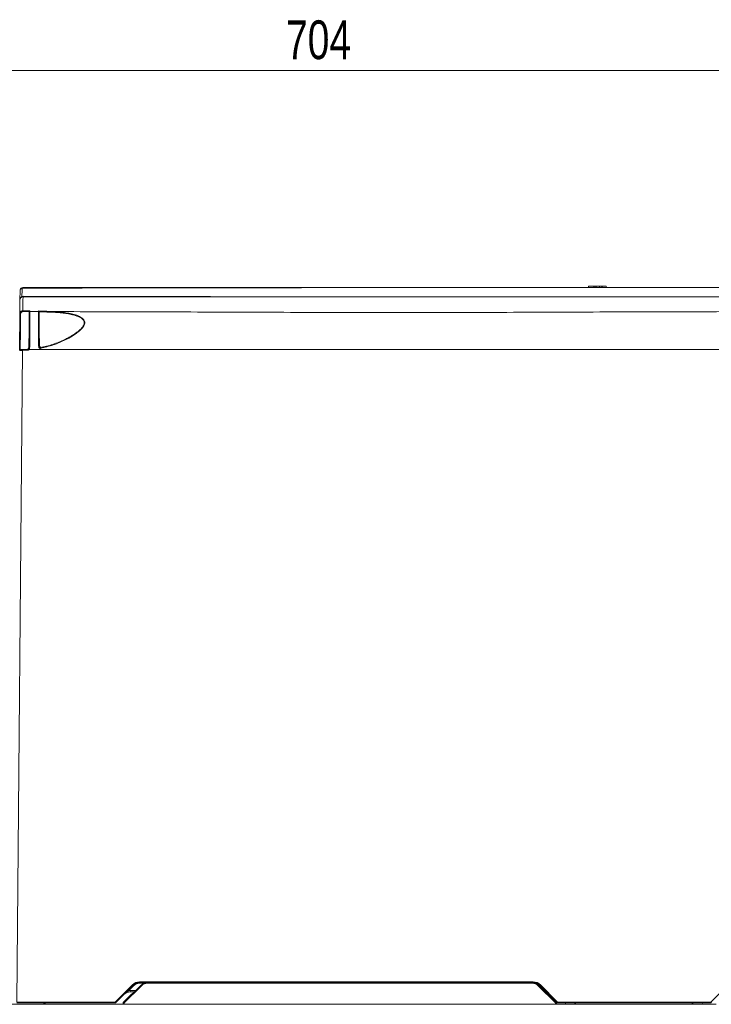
# Model space of a CAD drawing. Header units: millimetres. Extents: x 0 to 2100, y 0 to 1485.
# Tile 57 of 66: x 1292 to 1515, y 284 to 601. Entities that reach past the tile are written whole.
import ezdxf

# ---------------------------------------------------------------- set-up
doc = ezdxf.new("R2010")
doc.units = ezdxf.units.MM
doc.header["$LTSCALE"] = 5
doc.styles.add('SLDTEXTSTYLE1', font='TXT', dxfattribs={"width": 0.75})
doc.dimstyles.new('SLDDIMSTYLE0', dxfattribs={"dimtxt": 12.5, "dimasz": 15, "dimexe": 0, "dimexo": 0.0625, "dimgap": 3.125, "dimtad": 1, "dimdec": 0, "dimrnd": 1e-09, "dimzin": 12, "dimdsep": 46, "dimtxsty": 'SLDTEXTSTYLE1', "dimblk1": 'CLOSED', "dimblk2": 'CLOSED', "dimsah": 1, "dimcen": 0.09, "dimadec": 0, "dimazin": 3, "dimtfac": 1, "dimtofl": 0, "dimtmove": 0, "dimatfit": 3, "dimldrblk": 'CLOSED', "dimfxl": 1, "dimfrac": 2, "dimtolj": 1, "dimtzin": 12, "dimarcsym": 0})

# ---------------------------------------------------------------- blocks, each defined once
blk = doc.blocks.new('_CLOSED')
at = {"color": 0, "linetype": 'ByBlock', "lineweight": -2}
for p, q in [((-1, 0.166667), (0, 0)), ((-1, 0.166667), (-1, -0.166667)), ((0, 0), (-1, -0.166667)), ((0, 0), (-1, 0))]:
    blk.add_line(p, q, dxfattribs=at)
blk = doc.blocks.new('_D_1')
at = {"color": 7, "linetype": 'Continuous', "lineweight": 0}
for p, q in [((1039.24, 346.43), (1039.24, 589.59)), ((1743.54, 289.48), (1743.54, 589.59)), ((1743.54, 584.59), (1039.24, 584.59))]:
    blk.add_line(p, q, dxfattribs=at)
at = {"color": 7, "linetype": 'Continuous', "lineweight": 0, "xscale": 15, "yscale": 15, "rotation": 180}
blk.add_blockref('_CLOSED', (1039.24, 584.59), dxfattribs=at)
at = {"color": 7, "linetype": 'Continuous', "lineweight": 0, "xscale": 15, "yscale": 15}
blk.add_blockref('_CLOSED', (1743.54, 584.59), dxfattribs=at)
at = {"color": 7, "linetype": 'Continuous', "lineweight": 0, "insert": (1377.54, 600.7), "char_height": 12.5, "attachment_point": 1, "style": 'SLDTEXTSTYLE1'}
blk.add_mtext('704', dxfattribs=at)

msp = doc.modelspace()

# ---------------------------------------------------------------- linework, layer by layer
at = {"color": 7, "linetype": 'Continuous', "lineweight": 15}
for p, q in [((1292.43, 514.58), (1292.76, 514.63)), ((1292.68, 514.42), (1292.43, 514.38)), ((1475.01, 515.03), (1474.98, 514.63)), ((1475.01, 515.03), (1476.61, 515.03)), ((1476.61, 515.03), (1476.58, 514.63)), ((1477.02, 515.03), (1476.61, 515.03)), ((1477.02, 515.03), (1477.05, 514.63)), ((1477.55, 515.03), (1477.53, 514.63)), ((1479.37, 515.03), (1479.4, 514.63)), ((1479.43, 515.03), (1480.74, 515.03)), ((1480.74, 515.03), (1480.78, 514.63)), ((1292.37, 511.76), (1292.82, 511.85)), ((1292.73, 511.63), (1292.37, 511.57)), ((1294.72, 506.86), (1294.73, 506.89)), ((1294.72, 506.66), (1294.72, 506.86)), ((1297.9, 506.83), (1297.91, 506.8)), ((1297.77, 495.53), (1297.76, 495.76)), ((1292.59, 494.41), (1290.76, 284.48)), ((1294.38, 494.5), (1292.59, 494.41)), ((1294.71, 494.63), (1681.55, 494.63)), ((1322.46, 284.48), (1328.01, 290.03)), ((1328.18, 289.86), (1322.63, 284.31)), ((1325.22, 284.29), (1330.78, 289.86)), ((1330.93, 289.72), (1325.36, 284.16)), ((1328.35, 289.69), (1326.86, 288.2)), ((1330.3, 290.98), (1457.21, 290.98)), ((1330.3, 290.74), (1330.3, 290.98)), ((1332.91, 290.74), (1330.3, 290.74)), ((1330.3, 290.74), (1330.3, 290.5)), ((1332.91, 290.54), (1332.91, 290.74)), ((1332.91, 290.74), (1456.81, 290.74)), ((1456.81, 290.54), (1332.91, 290.54)), ((1370.78, 290.74), (1370.78, 290.74)), ((1391.11, 290.74), (1391.11, 290.74)), ((1394.66, 290.74), (1394.66, 290.74)), ((1431.61, 290.74), (1431.61, 290.74)), ((1435.16, 290.74), (1435.16, 290.74)), ((1457.21, 290.74), (1456.81, 290.74)), ((1456.81, 290.54), (1456.81, 290.74)), ((1457.21, 290.74), (1457.21, 290.98)), ((1464.35, 284.16), (1458.79, 289.72)), ((1458.93, 289.86), (1464.49, 284.29)), ((1460.65, 288.2), (1459.17, 289.69)), ((1464.89, 284.31), (1459.34, 289.86)), ((1459.51, 290.03), (1465.06, 284.48)), ((1514.46, 284.48), (1520.01, 290.03)), ((1325.08, 284.43), (1327.44, 286.79)), ((1327.3, 287.74), (1327.3, 288.23)), ((1328.66, 287.74), (1327.3, 287.74)), ((1462.27, 286.8), (1464.63, 284.43)), ((1299.44, 283.74), (1287.04, 283.74)), ((1290.76, 284.48), (1322.46, 284.48)), ((1322.46, 284.24), (1290.76, 284.24)), ((1299.64, 283.74), (1299.44, 283.74)), ((1299.64, 283.74), (1299.64, 284.24)), ((1299.84, 283.74), (1299.64, 283.74)), ((1299.84, 283.74), (1324.96, 283.74)), ((1322.46, 284.24), (1322.46, 284.48)), ((1324.96, 283.74), (1324.96, 284.15)), ((1325.16, 283.74), (1324.96, 283.74)), ((1325.16, 283.74), (1325.16, 284.16)), ((1325.36, 283.74), (1325.16, 283.74)), ((1325.36, 284.16), (1325.36, 283.74)), ((1325.36, 283.74), (1464.35, 283.74)), ((1464.35, 283.74), (1464.35, 284.16)), ((1464.55, 283.74), (1464.35, 283.74)), ((1464.55, 284.16), (1464.55, 283.74)), ((1464.75, 283.74), (1464.55, 283.74)), ((1464.75, 284.16), (1464.75, 283.74)), ((1464.75, 283.74), (1467.58, 283.74)), ((1465.06, 284.24), (1465.06, 284.48)), ((1465.06, 284.48), (1514.46, 284.48)), ((1514.46, 284.24), (1465.06, 284.24)), ((1467.58, 283.74), (1467.61, 284.24)), ((1470.61, 284.24), (1470.58, 283.74)), ((1470.58, 283.74), (1470.81, 283.74)), ((1508.49, 283.74), (1470.81, 283.74)), ((1508.49, 283.74), (1508.73, 283.74)), ((1508.73, 283.74), (1508.7, 284.24)), ((1511.7, 284.24), (1511.73, 283.74)), ((1511.73, 283.74), (1516.21, 283.74)), ((1514.46, 284.24), (1514.46, 284.48))]:
    msp.add_line(p, q, dxfattribs=at)
at = {"color": 8, "linetype": 'Continuous', "lineweight": 15}
for p, q in [((1292.82, 511.85), (1312.21, 511.78)), ((1331.74, 290.5), (1330.3, 290.5)), ((1370.98, 290.74), (1370.98, 290.74)), ((1390.91, 290.74), (1390.91, 290.74)), ((1391.31, 290.74), (1391.31, 290.74)), ((1394.46, 290.74), (1394.46, 290.74)), ((1394.86, 290.74), (1394.86, 290.74)), ((1431.41, 290.74), (1431.41, 290.74)), ((1431.81, 290.74), (1431.81, 290.74)), ((1434.96, 290.74), (1434.96, 290.74)), ((1435.36, 290.74), (1435.36, 290.74)), ((1327.3, 288.23), (1329.16, 288.23)), ((1299.44, 283.74), (1299.44, 284.24)), ((1299.84, 284.24), (1299.84, 283.74)), ((1470.81, 283.74), (1470.81, 284.24)), ((1508.49, 283.74), (1508.49, 284.24))]:
    msp.add_line(p, q, dxfattribs=at)
at = {"color": 7, "linetype": 'Continuous', "lineweight": 15, "flags": 128}
for points in [[(1292.43, 514.38), (1292.42, 514.42), (1292.42, 514.45), (1292.41, 514.49), (1292.41, 514.52), (1292.41, 514.54), (1292.42, 514.56), (1292.42, 514.57), (1292.43, 514.58)], [(1292.68, 514.42), (1292.68, 514.46), (1292.69, 514.5), (1292.69, 514.54), (1292.7, 514.57), (1292.71, 514.6), (1292.73, 514.62), (1292.74, 514.63), (1292.76, 514.63)], [(1478.62, 515.03), (1478.62, 514.91), (1478.62, 514.79), (1478.62, 514.63)], [(1479.37, 515.03), (1479.38, 514.91), (1479.39, 514.79), (1479.4, 514.63)], [(1292.37, 511.76), (1292.38, 511.73), (1292.39, 511.69), (1292.39, 511.66), (1292.39, 511.63), (1292.39, 511.61), (1292.39, 511.59), (1292.38, 511.57), (1292.37, 511.57)], [(1292.82, 511.85), (1292.81, 511.8), (1292.81, 511.76), (1292.8, 511.73), (1292.79, 511.69), (1292.78, 511.67), (1292.76, 511.65), (1292.75, 511.64), (1292.73, 511.63)], [(1294.96, 506.9), (1296.48, 506.89), (1297.67, 506.89)], [(1292.59, 494.41), (1292.59, 494.45), (1292.59, 494.5), (1292.59, 494.54), (1292.58, 494.57), (1292.58, 494.6), (1292.58, 494.63), (1292.58, 494.64), (1292.58, 494.65)]]:
    msp.add_lwpolyline(points, dxfattribs=at)
at = {"color": 7, "linetype": 'Continuous', "lineweight": 15}
for centre, radius, start, end in [((1291.86, 505.16), 0.996, 86.0904, 99.8795), ((1295.63, 506.95), 2.95, 176.1961, 180.8213), ((1294.96, 506.66), 0.239, 89.6971, 179.2049), ((1297.67, 506.65), 0.239, 0.8053, 90.3152), ((1303.05, 506.68), 0.308, 137.9767, 184.7449), ((1291.87, 503.27), 0.2, 90, 179.5), ((1291.81, 502.33), 0.953, 86.5455, 98.4985), ((1294.79, 493.33), 1.66, 87.4305, 95.7322), ((1297.83, 494.76), 0.771, 76.9754, 94.9306), ((1291.08, 493.67), 7.39, 10.7633, 12.5485), ((1291.83, 494.43), 0.24, 90.0133, 179.4096), ((1203.84, 487.45), 90.85, 4.4488, 4.5988), ((1330.3, 287.74), 3.24, 90, 135), ((1321.12, 283.05), 9.81, 43.9431, 45.3542), ((1330.3, 287.74), 3, 90, 135), ((1321.49, 282.91), 9.64, 44.6472, 46.0643), ((1330.3, 287.74), 2.76, 90, 135), ((1332.91, 287.74), 3, 90, 135), ((1325.21, 284.07), 8.04, 44.6472, 46.0643), ((1332.91, 287.74), 2.8, 90, 135), ((1456.81, 287.74), 3, 45, 90), ((1456.81, 287.74), 2.8, 45, 90), ((1457.21, 287.74), 3.24, 45, 90), ((1457.21, 287.74), 3, 45, 90), ((1464.5, 284.07), 8.04, 133.9357, 135.3528), ((1466.03, 282.91), 9.64, 133.9357, 135.3528), ((1466.4, 283.05), 9.81, 134.6458, 136.0569), ((1327.3, 284.74), 3, 90, 135), ((1320, 281.43), 9.64, 44.6472, 46.0643), ((1327.3, 284.73), 3.5, 90, 97.1739), ((1329.71, 284.53), 3.2, 114.8913, 135), ((1328.86, 288.15), 1.96, 223.6003, 229.2985), ((1467.51, 281.43), 9.64, 133.9357, 135.3528), ((1460.21, 284.74), 3, 45, 68.9615), ((1456.55, 292.45), 8.04, 313.9357, 315.3528), ((1315.57, 277.5), 9.81, 43.9431, 45.3542), ((1322.46, 284.48), 0.24, 270, 315), ((1325.36, 284.15), 0.4, 135, 179.5), ((1325.03, 285.59), 1.44, 267.5112, 275.4874), ((1326.5, 285.78), 1.96, 223.6003, 229.2985), ((1325.36, 284.15), 0.2, 135, 179.5), ((1325.26, 278.43), 5.73, 89.0002, 90.9998), ((1319.65, 278.51), 8.04, 44.6472, 46.0643), ((1470.07, 278.51), 8.04, 133.9357, 135.3528), ((1464.45, 278.43), 5.73, 89.0002, 90.9998), ((1458.92, 290.08), 8.04, 313.9357, 315.3528), ((1464.35, 284.15), 0.2, 0.5, 45), ((1464.65, 289.89), 5.73, 269.0002, 270.9998), ((1464.35, 284.15), 0.4, 0.5, 45), ((1471.95, 277.5), 9.81, 134.6458, 136.0569), ((1465.06, 284.48), 0.24, 225, 270), ((1507.57, 277.5), 9.81, 43.9431, 45.3542), ((1514.46, 284.48), 0.24, 270, 315)]:
    msp.add_arc(centre, radius, start, end, dxfattribs=at)
for points, knots in [([(1291.76, 513.64), (1291.76, 513.64), (1291.76, 513.65), (1291.76, 513.67), (1291.76, 513.71), (1291.76, 513.76), (1291.79, 513.93), (1291.88, 514.16), (1292.12, 514.44), (1292.34, 514.54), (1292.43, 514.58)], [0, 0, 0, 0, 0.004563, 0.014687, 0.043182, 0.128349, 0.132369, 0.481357, 0.761607, 1, 1, 1, 1]), ([(1292.43, 514.38), (1292.33, 514.34), (1292.12, 514.27), (1291.88, 514.05), (1291.79, 513.87), (1291.76, 513.73), (1291.76, 513.7), (1291.76, 513.66), (1291.76, 513.65), (1291.76, 513.64), (1291.76, 513.64)], [0, 0, 0, 0, 0.238393, 0.518646, 0.867797, 0.871652, 0.956816, 0.985312, 0.995437, 1, 1, 1, 1]), ([(1292.43, 514.38), (1292.42, 513.9), (1292.4, 513.03), (1292.38, 512.16), (1292.37, 511.76)], [0, 0, 0, 0, 0.548443, 1, 1, 1, 1]), ([(1667.82, 514.46), (1665.52, 514.47), (1656.07, 514.5), (1641.16, 514.54), (1623.93, 514.57), (1609.27, 514.58), (1595.84, 514.59), (1582.77, 514.6), (1570.05, 514.6), (1557.26, 514.61), (1544.4, 514.61), (1531.48, 514.61), (1518.52, 514.61), (1505.57, 514.61), (1491.43, 514.61), (1477.21, 514.61), (1463.09, 514.61), (1450.24, 514.61), (1437.77, 514.61), (1426.53, 514.61), (1416.44, 514.61), (1407.29, 514.6), (1397.64, 514.6), (1387.65, 514.6), (1377, 514.59), (1366.06, 514.58), (1352.67, 514.57), (1337.22, 514.55), (1323.33, 514.52), (1308.47, 514.48), (1299.45, 514.45), (1292.68, 514.42)], [0, 0, 0, 0, 0.018698, 0.076722, 0.120366, 0.156794, 0.193287, 0.226296, 0.259401, 0.292734, 0.326232, 0.360347, 0.395102, 0.430013, 0.464942, 0.509826, 0.545637, 0.579371, 0.613158, 0.644931, 0.668059, 0.692227, 0.716469, 0.743486, 0.770568, 0.800412, 0.830308, 0.877753, 0.92528, 0.943938, 1, 1, 1, 1]), ([(1292.76, 514.63), (1297.27, 514.63), (1306.29, 514.63), (1320.38, 514.63), (1336.54, 514.63), (1352.11, 514.63), (1366.58, 514.63), (1378.58, 514.63), (1390.9, 514.63), (1402.95, 514.63), (1414.48, 514.63), (1425.66, 514.63), (1437.01, 514.63), (1448.86, 514.63), (1460.96, 514.63), (1475.66, 514.63), (1490.11, 514.63), (1503.87, 514.63), (1516.7, 514.63), (1529.24, 514.63), (1542.77, 514.63), (1555.23, 514.63), (1568.59, 514.63), (1582.02, 514.63), (1594.8, 514.63), (1606.89, 514.63), (1618.58, 514.63), (1630.47, 514.63), (1642.9, 514.63), (1660.25, 514.63), (1673.5, 514.63), (1682.42, 514.63)], [0, 0, 0, 0, 0.035939, 0.071882, 0.111814, 0.163228, 0.193226, 0.223219, 0.254871, 0.286518, 0.314, 0.341483, 0.370814, 0.400152, 0.432205, 0.464263, 0.514624, 0.545272, 0.571762, 0.614427, 0.641999, 0.675058, 0.708721, 0.742432, 0.77612, 0.805162, 0.834207, 0.865331, 0.896457, 0.930272, 1, 1, 1, 1]), ([(1477.55, 515.03), (1477.49, 515.03), (1477.38, 515.03), (1477.21, 515.03), (1477.08, 515.03), (1477.02, 515.03)], [0, 0, 0, 0, 0.361093, 0.677634, 1, 1, 1, 1]), ([(1478.62, 515.03), (1478.47, 515.03), (1478.19, 515.03), (1477.83, 515.03), (1477.64, 515.03), (1477.55, 515.03)], [0, 0, 0, 0, 0.357125, 0.696707, 1, 1, 1, 1]), ([(1479.37, 515.03), (1479.36, 515.03), (1479.35, 515.03), (1479.22, 515.03), (1479.06, 515.03), (1478.85, 515.03), (1478.7, 515.03), (1478.62, 515.03)], [0, 0, 0, 0, 0.267375, 0.432949, 0.598208, 0.795377, 1, 1, 1, 1]), ([(1291.73, 510.64), (1291.73, 510.8), (1291.74, 511.53), (1291.75, 512.53), (1291.75, 513.38), (1291.76, 513.64)], [0, 0, 0, 0, 0.153705, 0.734943, 1, 1, 1, 1]), ([(1291.73, 510.64), (1291.73, 510.64), (1291.73, 510.68), (1291.74, 510.88), (1291.82, 511.2), (1292.05, 511.56), (1292.27, 511.7), (1292.37, 511.76)], [0, 0, 0, 0, 0.0044639, 0.0777339, 0.4678106, 0.7658812, 1, 1, 1, 1]), ([(1292.37, 511.57), (1292.27, 511.52), (1292.05, 511.4), (1291.82, 511.1), (1291.74, 510.84), (1291.73, 510.67), (1291.73, 510.64), (1291.73, 510.64)], [0, 0, 0, 0, 0.234113, 0.532189, 0.922267, 0.995536, 1, 1, 1, 1]), ([(1292.73, 511.63), (1292.73, 511.57), (1292.72, 511.45), (1292.7, 510.47), (1292.7, 509.05), (1292.69, 507.78), (1292.69, 507.14)], [0, 0, 0, 0, 0.258322, 0.54334, 0.771558, 1, 1, 1, 1]), ([(1682.48, 511.63), (1672.82, 511.63), (1658.32, 511.63), (1638.87, 511.63), (1623.34, 511.63), (1608.63, 511.63), (1594.77, 511.63), (1583.36, 511.63), (1572.64, 511.63), (1563, 511.63), (1551.43, 511.63), (1537.99, 511.63), (1523.53, 511.63), (1510.27, 511.63), (1494.11, 511.63), (1478, 511.63), (1461.78, 511.63), (1449.51, 511.63), (1437.08, 511.63), (1425.86, 511.63), (1415.93, 511.63), (1407.34, 511.63), (1398.33, 511.63), (1388.94, 511.63), (1378.43, 511.63), (1367.25, 511.63), (1353.26, 511.63), (1337.29, 511.63), (1316.39, 511.63), (1301.62, 511.63), (1292.73, 511.63)], [0, 0, 0, 0, 0.074561, 0.111866, 0.149194, 0.193044, 0.223421, 0.253795, 0.278842, 0.303887, 0.326283, 0.366009, 0.405911, 0.437412, 0.468926, 0.531966, 0.563413, 0.594886, 0.626516, 0.658256, 0.67963, 0.70119, 0.722752, 0.747426, 0.772101, 0.802675, 0.833253, 0.880687, 0.928212, 1, 1, 1, 1]), ([(1312.21, 511.78), (1314.65, 511.77), (1322.96, 511.74), (1337.35, 511.72), (1352.91, 511.7), (1366.13, 511.68), (1376.61, 511.68), (1386.92, 511.67), (1396.72, 511.67), (1406.3, 511.66), (1415.53, 511.66), (1424.95, 511.66), (1434.83, 511.66), (1445.24, 511.66), (1456.58, 511.66), (1468.56, 511.66), (1481.59, 511.66), (1494.94, 511.66), (1508.67, 511.66), (1521.88, 511.66), (1534.67, 511.66), (1547.08, 511.66), (1559.68, 511.66), (1572.44, 511.67), (1584.26, 511.67), (1595.04, 511.68), (1608.04, 511.69), (1622.67, 511.7), (1638.88, 511.72), (1658.34, 511.77), (1672.85, 511.83), (1682.53, 511.86)], [0, 0, 0, 0, 0.02076, 0.070793, 0.120902, 0.14999, 0.179124, 0.20593, 0.2328, 0.257362, 0.282001, 0.30588, 0.332092, 0.360733, 0.389436, 0.423967, 0.458524, 0.496515, 0.534049, 0.571593, 0.604672, 0.637946, 0.671326, 0.705158, 0.739114, 0.764925, 0.790737, 0.842561, 0.881875, 0.921217, 1, 1, 1, 1]), ([(1291.69, 506.14), (1291.69, 506.24), (1291.7, 506.96), (1291.71, 508.13), (1291.72, 509.51), (1291.73, 510.48), (1291.73, 510.59), (1291.73, 510.64)], [0, 0, 0, 0, 0.030121, 0.239728, 0.449335, 0.728679, 1, 1, 1, 1]), ([(1291.59, 494.44), (1291.59, 494.47), (1291.59, 494.58), (1291.59, 495.02), (1291.6, 495.86), (1291.61, 497.03), (1291.62, 498.47), (1291.64, 500.16), (1291.65, 502.03), (1291.67, 504.05), (1291.68, 505.45), (1291.69, 506.14)], [0, 0, 0, 0, 0.056535, 0.174466, 0.292396, 0.410329, 0.528262, 0.646197, 0.764131, 0.882066, 1, 1, 1, 1]), ([(1291.69, 506.14), (1291.7, 506.26), (1291.73, 506.49), (1291.91, 506.79), (1292.16, 507.02), (1292.44, 507.13), (1292.62, 507.14), (1292.69, 507.14)], [0, 0, 0, 0, 0.21898, 0.438705, 0.655966, 0.87021, 1, 1, 1, 1]), ([(1291.93, 506.16), (1291.92, 505.48), (1291.91, 504.11), (1291.89, 502.14), (1291.88, 500.29), (1291.86, 498.65), (1291.85, 497.22), (1291.84, 496.08), (1291.83, 495.24), (1291.83, 494.87), (1291.83, 494.72), (1291.83, 494.69), (1291.83, 494.67)], [0, 0, 0, 0, 0.116248, 0.235867, 0.352115, 0.471734, 0.58798, 0.707598, 0.823842, 0.943456, 0.970849, 1, 1, 1, 1]), ([(1292.68, 506.9), (1292.63, 506.9), (1292.5, 506.89), (1292.29, 506.81), (1292.09, 506.64), (1291.96, 506.41), (1291.94, 506.24), (1291.93, 506.16)], [0, 0, 0, 0, 0.130189, 0.344823, 0.562019, 0.781356, 1, 1, 1, 1]), ([(1294.73, 506.89), (1294.72, 506.89), (1294.05, 506.9), (1293.36, 506.9), (1292.68, 506.9)], [0, 0, 0, 0, 0.001004, 1, 1, 1, 1]), ([(1292.69, 507.14), (1293.37, 507.14), (1294.13, 507.14), (1294.88, 507.13), (1294.96, 507.13)], [0, 0, 0, 0, 0.895274, 1, 1, 1, 1]), ([(1294.62, 494.98), (1294.62, 495.14), (1294.63, 496), (1294.64, 497.53), (1294.66, 499.5), (1294.67, 501.32), (1294.69, 502.95), (1294.7, 504.34), (1294.71, 505.45), (1294.72, 506.26), (1294.72, 506.53), (1294.72, 506.66)], [0, 0, 0, 0, 0.029395, 0.151054, 0.272709, 0.39408, 0.515456, 0.636598, 0.757735, 0.878863, 1, 1, 1, 1]), ([(1294.73, 506.89), (1294.73, 506.91), (1294.74, 506.96), (1294.78, 507.03), (1294.85, 507.09), (1294.91, 507.12), (1294.96, 507.13), (1294.96, 507.13), (1294.96, 507.13)], [0, 0, 0, 0, 0.1734625, 0.3458312, 0.6008036, 0.9305747, 0.9924365, 1, 1, 1, 1]), ([(1294.96, 506.9), (1294.96, 506.9), (1294.96, 506.8), (1294.96, 506.48), (1294.95, 505.67), (1294.94, 504.54), (1294.93, 503.13), (1294.91, 501.46), (1294.9, 499.62), (1294.88, 497.6), (1294.87, 496.04), (1294.86, 495.15), (1294.86, 494.98)], [0, 0, 0, 0, 0.000003, 0.11941, 0.242272, 0.361682, 0.484547, 0.604188, 0.727279, 0.84718, 0.97061, 1, 1, 1, 1]), ([(1294.96, 507.13), (1294.96, 507.1), (1294.96, 507.03), (1294.96, 506.95), (1294.96, 506.9), (1294.96, 506.9)], [0, 0, 0, 0, 0.294251, 0.999963, 1, 1, 1, 1]), ([(1297.67, 507.08), (1297.75, 507.08), (1299.49, 507.03), (1301.22, 506.97), (1302.82, 506.88), (1302.82, 506.88)], [0, 0, 0, 0, 0.04547, 0.999989, 1, 1, 1, 1]), ([(1297.67, 506.89), (1297.67, 506.89), (1297.67, 506.91), (1297.67, 506.98), (1297.67, 507.04), (1297.67, 507.08)], [0, 0, 0, 0, 0.000046, 0.371556, 1, 1, 1, 1]), ([(1297.9, 506.83), (1297.9, 506.86), (1297.89, 506.91), (1297.84, 506.98), (1297.77, 507.05), (1297.7, 507.07), (1297.67, 507.08), (1297.67, 507.08)], [0, 0, 0, 0, 0.152783, 0.338678, 0.616461, 0.99308, 1, 1, 1, 1]), ([(1297.76, 495.76), (1297.75, 496.78), (1297.74, 498.49), (1297.72, 500.7), (1297.71, 502.45), (1297.69, 503.97), (1297.68, 505.23), (1297.67, 506.18), (1297.67, 506.64), (1297.67, 506.83), (1297.67, 506.87), (1297.67, 506.89), (1297.67, 506.89)], [0, 0, 0, 0, 0.185641, 0.31279, 0.439945, 0.567321, 0.694692, 0.822347, 0.950006, 0.978967, 0.999996, 1, 1, 1, 1]), ([(1302.74, 506.65), (1301.95, 506.69), (1300.36, 506.76), (1298.73, 506.81), (1297.91, 506.83), (1297.9, 506.83)], [0, 0, 0, 0, 0.498329, 0.999526, 1, 1, 1, 1]), ([(1297.91, 506.66), (1297.91, 506.61), (1297.91, 506.45), (1297.91, 505.96), (1297.92, 505.04), (1297.93, 503.8), (1297.95, 502.31), (1297.96, 500.59), (1297.98, 498.35), (1298, 496.58), (1298.01, 495.51)], [0, 0, 0, 0, 0.049285, 0.173306, 0.300971, 0.424758, 0.552125, 0.675699, 0.802835, 1, 1, 1, 1]), ([(1298.29, 495.27), (1298.97, 495.42), (1300.33, 495.71), (1302.33, 496.32), (1304.31, 497.04), (1305.97, 497.78), (1307.31, 498.46), (1308.37, 499.06), (1309.39, 499.71), (1310.33, 500.38), (1311.17, 501.09), (1311.77, 501.71), (1312.17, 502.26), (1312.38, 502.69), (1312.49, 503.09), (1312.49, 503.45), (1312.4, 503.79), (1312.21, 504.13), (1311.92, 504.46), (1311.44, 504.84), (1310.77, 505.21), (1309.69, 505.64), (1308.29, 506.02), (1306.53, 506.32), (1304.68, 506.53), (1303.39, 506.61), (1302.74, 506.65)], [0, 0, 0, 0, 0.067978, 0.136235, 0.205426, 0.274999, 0.314913, 0.35495, 0.395486, 0.436279, 0.472447, 0.509255, 0.529394, 0.550013, 0.566361, 0.583278, 0.599615, 0.616447, 0.637776, 0.659546, 0.696607, 0.734271, 0.799082, 0.864726, 0.932163, 1, 1, 1, 1]), ([(1302.82, 506.88), (1302.82, 506.88), (1304.09, 506.81), (1306.61, 506.6), (1309.61, 505.97), (1311.52, 505.08), (1312.38, 504.27), (1312.69, 503.51), (1312.57, 502.67), (1311.88, 501.55), (1310.48, 500.27), (1308.53, 498.93), (1305.87, 497.48), (1302.48, 496.04), (1299.73, 495.38), (1298.34, 495.05)], [0, 0, 0, 0, 0.000002, 0.130121, 0.264088, 0.339092, 0.382937, 0.417117, 0.451495, 0.493175, 0.566617, 0.646074, 0.72736, 0.862255, 1, 1, 1, 1]), ([(1302.82, 506.88), (1313.93, 506.86), (1336.4, 506.81), (1370.53, 506.67), (1405.18, 506.57), (1439.91, 506.6), (1474.39, 506.75), (1510.77, 506.87), (1549.52, 506.89), (1590.57, 506.9), (1631.57, 506.88), (1658.76, 506.84), (1672.25, 506.81)], [0, 0, 0, 0, 0.09022, 0.18253, 0.277185, 0.371533, 0.464531, 0.557207, 0.667016, 0.779215, 0.890478, 1, 1, 1, 1]), ([(1294.4, 495.12), (1294.43, 495.12), (1294.48, 495.13), (1294.55, 495.18), (1294.6, 495.24), (1294.62, 495.31), (1294.62, 495.35), (1294.62, 495.37)], [0, 0, 0, 0, 0.213729, 0.427269, 0.645964, 0.875505, 1, 1, 1, 1]), ([(1294.4, 494.74), (1294.4, 494.74), (1294.4, 494.77), (1294.4, 494.9), (1294.4, 495.09), (1294.4, 495.12)], [0, 0, 0, 0, 0.170646, 0.855247, 1, 1, 1, 1]), ([(1294.55, 494.81), (1294.55, 494.81), (1294.56, 494.82), (1294.57, 494.83), (1294.58, 494.85), (1294.6, 494.87), (1294.61, 494.91), (1294.62, 494.94), (1294.62, 494.96), (1294.62, 494.97), (1294.62, 494.98)], [0, 0, 0, 0, 0.076715, 0.153723, 0.285771, 0.419329, 0.627929, 0.842623, 0.921158, 1, 1, 1, 1]), ([(1294.86, 494.98), (1294.86, 494.96), (1294.85, 494.89), (1294.82, 494.78), (1294.76, 494.69), (1294.73, 494.65), (1294.71, 494.63), (1294.71, 494.63)], [0, 0, 0, 0, 0.157846, 0.581097, 0.846586, 0.999846, 1, 1, 1, 1]), ([(1298.34, 495.05), (1298.28, 495.04), (1298.18, 495.03), (1298.02, 495.09), (1297.89, 495.19), (1297.8, 495.33), (1297.77, 495.45), (1297.77, 495.51), (1297.77, 495.53)], [0, 0, 0, 0, 0.189653, 0.37965, 0.570683, 0.763125, 0.956959, 1, 1, 1, 1]), ([(1298, 495.94), (1298.01, 495.9), (1298.01, 495.84), (1298.06, 495.76), (1298.13, 495.7), (1298.21, 495.68), (1298.26, 495.68), (1298.29, 495.68)], [0, 0, 0, 0, 0.215811, 0.432039, 0.635926, 0.822791, 1, 1, 1, 1]), ([(1298.29, 495.27), (1298.27, 495.27), (1298.21, 495.27), (1298.13, 495.29), (1298.07, 495.34), (1298.02, 495.41), (1298.01, 495.47), (1298.01, 495.5), (1298.01, 495.51)], [0, 0, 0, 0, 0.190367, 0.38084, 0.571738, 0.763581, 0.956965, 1, 1, 1, 1]), ([(1298.29, 495.68), (1298.29, 495.57), (1298.29, 495.36), (1298.29, 495.29), (1298.29, 495.28), (1298.29, 495.27)], [0, 0, 0, 0, 0.544602, 0.961661, 1, 1, 1, 1]), ([(1292.59, 494.41), (1292.48, 494.41), (1292.25, 494.4), (1291.95, 494.4), (1291.73, 494.41), (1291.61, 494.42), (1291.59, 494.43), (1291.59, 494.44)], [0, 0, 0, 0, 0.2142437, 0.4285237, 0.6425259, 0.8562947, 1, 1, 1, 1]), ([(1291.83, 494.67), (1291.83, 494.67), (1291.84, 494.66), (1291.93, 494.65), (1292.1, 494.64), (1292.33, 494.64), (1292.5, 494.64), (1292.58, 494.65)], [0, 0, 0, 0, 0.142982, 0.355878, 0.569678, 0.784574, 1, 1, 1, 1]), ([(1292.58, 494.65), (1292.74, 494.65), (1293.35, 494.67), (1293.95, 494.71), (1294.4, 494.74)], [0, 0, 0, 0, 0.263991, 1, 1, 1, 1]), ([(1294.38, 494.5), (1294.38, 494.51), (1294.38, 494.56), (1294.39, 494.62), (1294.39, 494.69), (1294.4, 494.73), (1294.4, 494.74), (1294.4, 494.74)], [0, 0, 0, 0, 0.128817, 0.348441, 0.566595, 0.783563, 1, 1, 1, 1]), ([(1294.42, 494.5), (1294.4, 494.5), (1294.39, 494.5), (1294.38, 494.5), (1294.38, 494.5)], [0, 0, 0, 0, 0.895213, 1, 1, 1, 1]), ([(1294.4, 494.74), (1294.41, 494.74), (1294.44, 494.74), (1294.48, 494.76), (1294.51, 494.78), (1294.53, 494.79), (1294.54, 494.8), (1294.55, 494.81)], [0, 0, 0, 0, 0.242545, 0.492141, 0.734757, 0.984414, 1, 1, 1, 1]), ([(1294.71, 494.63), (1294.71, 494.63), (1294.69, 494.61), (1294.65, 494.58), (1294.57, 494.54), (1294.5, 494.51), (1294.44, 494.51), (1294.42, 494.5)], [0, 0, 0, 0, 0.015545, 0.258142, 0.50777, 0.750367, 1, 1, 1, 1]), ([(1294.55, 494.81), (1294.55, 494.8), (1294.55, 494.8), (1294.59, 494.76), (1294.65, 494.7), (1294.69, 494.66), (1294.71, 494.63)], [0, 0, 0, 0, 0.25, 0.5, 0.75, 1, 1, 1, 1]), ([(1326.86, 288.2), (1326.67, 288.07), (1326.27, 287.79), (1325.7, 287.35), (1325.34, 287.02), (1325.18, 286.86), (1325.18, 286.86)], [0, 0, 0, 0, 0.312477, 0.671323, 0.995063, 1, 1, 1, 1]), ([(1462.34, 286.86), (1462.33, 286.86), (1462.17, 287.02), (1461.81, 287.35), (1461.25, 287.79), (1460.84, 288.07), (1460.65, 288.2)], [0, 0, 0, 0, 0.004937, 0.328677, 0.687523, 1, 1, 1, 1]), ([(1470.58, 283.74), (1470.57, 283.74), (1470.56, 283.74), (1470.44, 283.74), (1470.24, 283.74), (1469.98, 283.74), (1469.66, 283.74), (1469.29, 283.74), (1468.87, 283.74), (1468.44, 283.74), (1468, 283.74), (1467.72, 283.74), (1467.58, 283.74)], [0, 0, 0, 0, 0.100407, 0.203711, 0.30412, 0.407443, 0.507914, 0.611315, 0.7117, 0.815007, 0.906416, 1, 1, 1, 1]), ([(1511.73, 283.74), (1511.64, 283.74), (1511.4, 283.74), (1511, 283.74), (1510.55, 283.74), (1510.12, 283.74), (1509.74, 283.74), (1509.4, 283.74), (1509.12, 283.74), (1508.91, 283.74), (1508.79, 283.74), (1508.73, 283.74), (1508.73, 283.74), (1508.73, 283.74)], [0, 0, 0, 0, 0.056507, 0.157077, 0.260558, 0.361169, 0.46471, 0.565185, 0.668591, 0.768979, 0.87229, 0.93579, 1, 1, 1, 1])]:
    msp.add_open_spline(points, degree=3, knots=knots, dxfattribs=at)

# ---------------------------------------------------------------- dimensions: what is measured, and where the dimension line sits
at = {"color": 7, "linetype": 'Continuous', "lineweight": 0}
dim = msp.add_linear_dim(base=(1039.24, 584.59), p1=(1743.54, 284.48), p2=(1039.24, 341.43), dimstyle='SLDDIMSTYLE0', dxfattribs=at)
dim.commit()
dim.dimension.update_dxf_attribs({"geometry": '_D_1', "text_midpoint": (1391.39, 584.59), "dimtype": 160})

doc.saveas('drawing.dxf')
